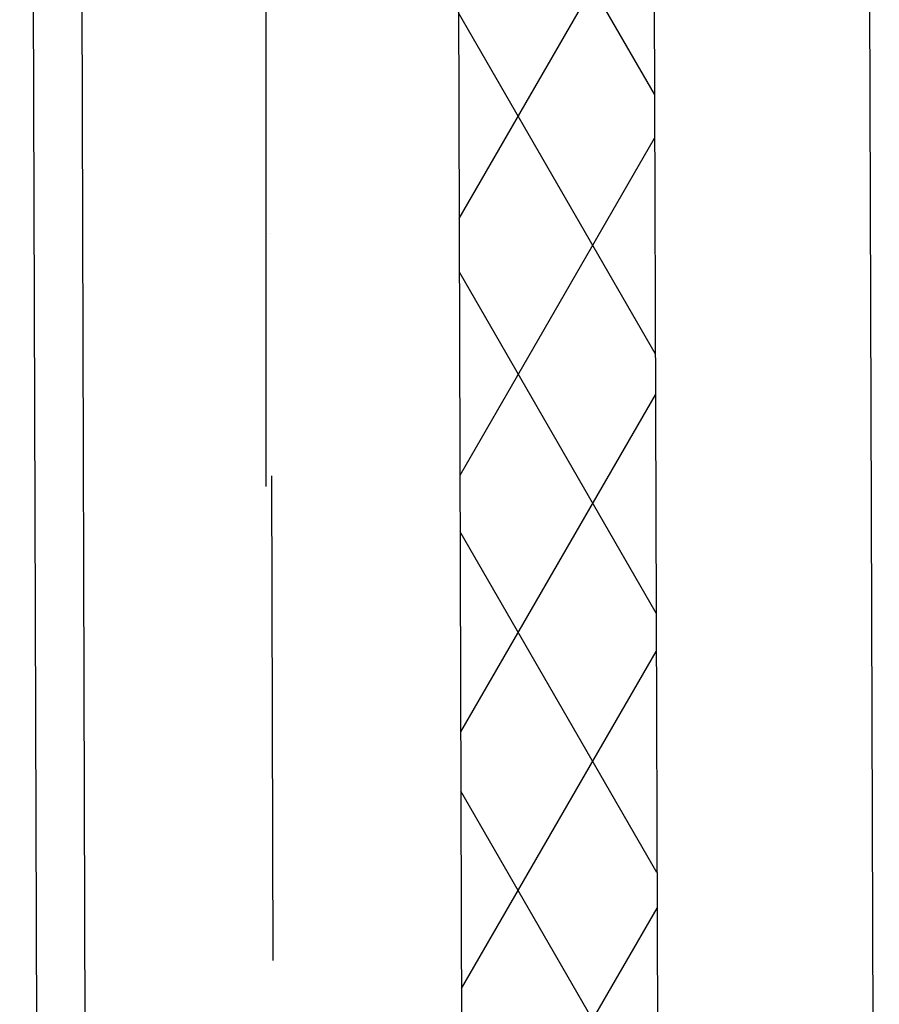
# Model space of a CAD drawing. Header units: millimetres. Extents: x -32221 to 212500, y 31663 to 93766.
# Tile 179 of 256: x 26664 to 27114, y 60554 to 61070. Entities that reach past the tile are written whole.
import ezdxf

# ---------------------------------------------------------------- set-up
doc = ezdxf.new("R2010")
doc.units = ezdxf.units.MM
doc.linetypes.add('DASHDOTX2', pattern=[50.8, 25.4, -12.7, 0, -12.7])
doc.layers.add('osie', color=250, linetype='Continuous')
doc.layers.add('Sciany', color=250, linetype='Continuous')

msp = doc.modelspace()

# ---------------------------------------------------------------- hatches: boundary and pattern name
at = {"layer": 'Sciany', "transparency": 33554687}
h = msp.add_hatch(dxfattribs=at)
h.set_pattern_fill('DIAMONDS', color=256, scale=21.298246, style=0)
h.set_pattern_definition([(60, (11230.126, 27072.76), (-58.56231, 33.81097), []), (120, (11230.126, 27072.76), (-58.56231, -33.81097), [])])
h.paths.add_polyline_path([(25207.296, 62052.787), (16004.646, 62062.25), (16004.646, 61960.019), (25207.19, 61950.599)])
h.paths.add_polyline_path([(27001.174, 59450.093), (26993.104, 62050.95), (26399.997, 62051.56), (26399.89, 61949.228), (26890.873, 61948.719), (26898.583, 59463.521)])
h.paths.add_polyline_path([(25822.508, 47649.75), (25822.508, 50675.258), (25717.502, 50684.438), (25720.277, 47649.62)])
h.paths.add_polyline_path([(26684.877, 47841.043), (26694.389, 47841.033), (26890.873, 47840.829), (26898.583, 45355.632), (27001.174, 45342.204), (26993.104, 47943.061), (26703.598, 47943.33), (26684.888, 47943.347), (26684.922, 47884.562)])
h.paths.add_polyline_path([(15976.788, 33439.499), (25822.508, 33439.499), (25822.508, 36567.368), (25717.502, 36576.548), (25720.277, 33541.73), (15976.878, 33529.807)])

# ---------------------------------------------------------------- linework, layer by layer
at = {"layer": 'osie', "linetype": 'DASHDOTX2', "ltscale": 25}
msp.add_line((26792.525, 62730.045), (26792.525, 33019.002), dxfattribs=at)
at = {"layer": 'Sciany'}
for p, q in [((27105.61, 62169.578), (27114.093, 59435.313)), ((26993.104, 62050.95), (27001.14, 59449.834)), ((26890.873, 61948.719), (26898.52, 59463.027)), ((26694.177, 61744.608), (26700.816, 59488.444)), ((26668.593, 61719.077), (26675.609, 59491.685))]:
    msp.add_line(p, q, dxfattribs=at)
at = {"layer": 'Sciany', "linetype": 'DASHDOTX2', "ltscale": 10}
msp.add_line((26792.525, 61846.663), (26799.629, 59475.128), dxfattribs=at)

doc.saveas('drawing.dxf')
